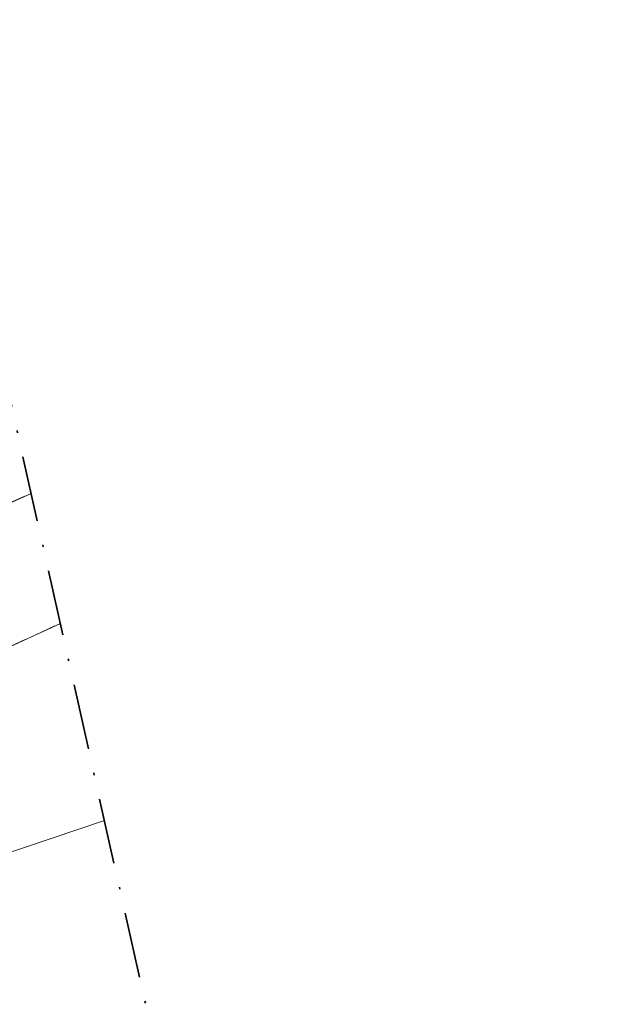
# Model space of a CAD drawing. Header units: millimetres. Extents: x 7436010 to 7436992, y 5663514 to 5666647.
# Tile 17 of 73: x 7436315 to 7436342, y 5663883 to 5663928. Entities that reach past the tile are written whole.
import ezdxf

# ---------------------------------------------------------------- set-up
doc = ezdxf.new("R2010")
doc.units = ezdxf.units.MM
for name, pattern in [('GAK', [3.5, 2, -0.75, 0, -0.75]), ('GDE', [0]), ('GUZ', [1.5, 1, -0.5])]:
    doc.linetypes.add(name, pattern=pattern)
doc.layers.add('_map', color=7, linetype='Continuous')
for name, color, linetype, lineweight in [('EDZPD_L_1', 7, 'GDE', 18), ('UŻYTKI LINIE', 96, 'GUZ', 18), ('WEKTOR WODOCIĄGI wo', 5, 'Continuous', 18), ('ZAKRES MAPY', 1, 'GAK', 35)]:
    doc.layers.add(name, color=color, linetype=linetype, lineweight=lineweight)

# ---------------------------------------------------------------- blocks, each defined once
blk = doc.blocks.new('STUDZ')
at = {"layer": 'EDZPD_L_1'}
for p, q in [((7436287.891, 5663894.229), (7436315.03, 5663906.498)), ((7436289.29, 5663888.168), (7436316.366, 5663900.541))]:
    blk.add_line(p, q, dxfattribs=at)
at = {"layer": 'UŻYTKI LINIE', "flags": 128}
for points in [[(7436287.891, 5663894.229), (7436315.03, 5663906.498)], [(7436289.29, 5663888.168), (7436316.366, 5663900.541)]]:
    blk.add_lwpolyline(points, dxfattribs=at)
at = {"layer": 'WEKTOR WODOCIĄGI wo', "flags": 128}
blk.add_lwpolyline([(7436296.705, 5663884.339), (7436306.212, 5663887.427), (7436318.384, 5663891.537)], dxfattribs=at)
at = {"layer": 'ZAKRES MAPY', "ltscale": 1.5}
blk.add_lwpolyline([(7436214.315, 5664064.98), (7436222.617, 5664010.816), (7436230.123, 5663943.985), (7436248.646, 5663869.319), (7436257.812, 5663817.454), (7436225.282, 5663809.488), (7436239.132, 5663761.426), (7436291.452, 5663747.945), (7436357.743, 5663551.419), (7436423.009, 5663550.191), (7436426.818, 5663608.651), (7436394.875, 5663706.241), (7436353.301, 5663786.617), (7436324.674, 5663863.48), (7436302.117, 5663964.099), (7436300.945, 5664023.124)], dxfattribs=at)

msp = doc.modelspace()

# ---------------------------------------------------------------- block references
at = {"layer": '_map'}
msp.add_blockref('STUDZ', (0, 0), dxfattribs=at)

doc.saveas('drawing.dxf')
